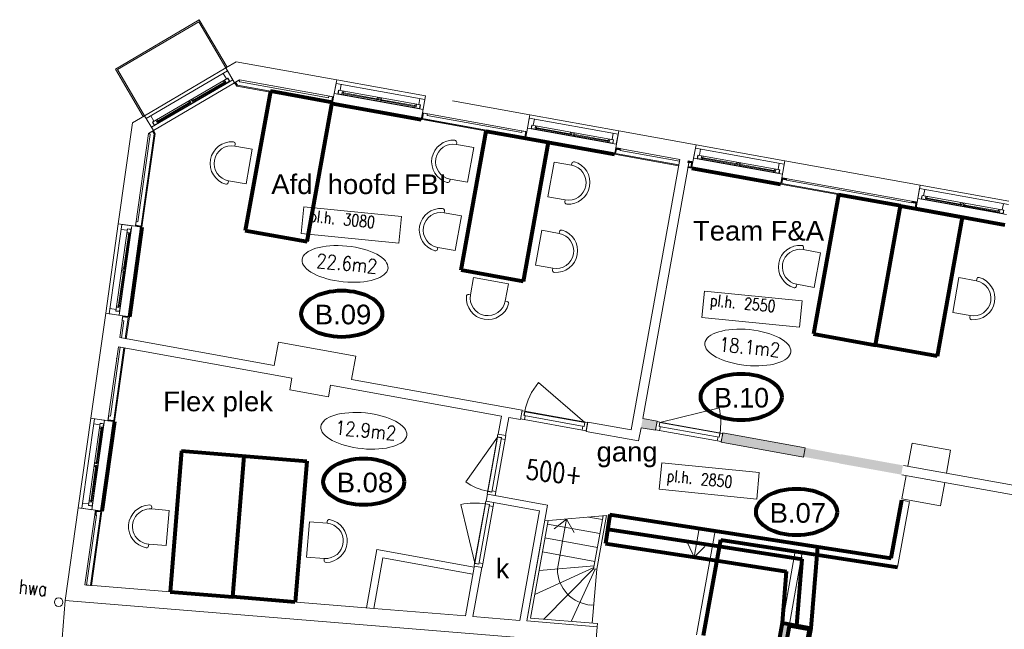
# Model space of a CAD drawing. Header units: millimetres. Extents: x -34570 to 24172, y 36800 to 73669.
# Tile 10 of 91: x -32715 to -20176, y 65908 to 73669. Entities that reach past the tile are written whole.
import ezdxf

# ---------------------------------------------------------------- set-up
doc = ezdxf.new("R2010")
doc.units = ezdxf.units.MM
for name, color, linetype, lineweight in [('Algemeen', 253, 'Continuous', 9), ('Algemeen01', 253, 'Continuous', 80), ('B21-BUITENWANDEN_1', 253, 'Continuous', 9), ('B22-BINNENWANDEN_1', 253, 'Continuous', 9), ('B24-TRAPPEN-HELLINGEN', 253, 'Continuous', 9), ('B31-WANDOPENING-BUITEN', 253, 'Continuous', 9), ('B32-WANDOPENINGEN-BINNEN_1', 253, 'Continuous', 9), ('D24-TRAPPEN-HELLINGEN', 253, 'Continuous', 9), ('HOOGTEN', 253, 'Continuous', 9), ('Standard', 253, 'Continuous', 9), ('XR$4$Algemeen', 253, 'Continuous', 9), ('XR$4$Algemeen01', 253, 'Continuous', 80), ('XR$4$B22-BINNENWANDEN', 253, 'Continuous', 9), ('XR$4$STANDARD', 253, 'Continuous', 9)]:
    doc.layers.add(name, color=color, linetype=linetype, lineweight=lineweight)
doc.layers.add('XR$4$Filling', color=253, linetype='Continuous')
doc.styles.add('ARIAL', font='arial.ttf')
doc.styles.add('TXT', font='txt.shx')

msp = doc.modelspace()

# ---------------------------------------------------------------- hatches: boundary and pattern name
at = {"layer": 'Standard'}
for points in [[(-29978.51487, 72866.41432), (-29948.37274, 72823.00573), (-29941.05846, 72834.38815), (-29967.71186, 72872.77253)], [(-29948.37274, 72823.00573), (-28744.55709, 72605.87144), (-28742.33825, 72618.17294), (-29941.05846, 72834.38815)], [(-28732.2556, 72603.6526), (-28717.25623, 72686.8107), (-28729.55772, 72689.02954), (-28744.55709, 72605.87144)], [(-27585.51883, 72482.67729), (-27600.51819, 72399.51919), (-27588.2167, 72397.30035), (-27573.21733, 72480.45844)], [(-27588.2167, 72397.30035), (-26271.88798, 72159.87188), (-26269.66914, 72172.17338), (-27585.99786, 72409.60184)], [(-30989.66864, 72220.86696), (-31012.68974, 72257.74172), (-31023.29303, 72251.12203), (-31002.6813, 72218.10655)], [(-26269.66914, 72172.17338), (-26256.88861, 72243.02998), (-26269.19011, 72245.24882), (-26281.97063, 72174.39222)], [(-31157.93801, 71027.0858), (-30989.66864, 72220.86696), (-31002.6813, 72218.10655), (-31170.31566, 71028.83049)], [(-25125.15121, 72038.89657), (-25137.93174, 71968.03997), (-25125.63024, 71965.82112), (-25112.84972, 72036.67773)], [(-25112.84972, 72036.67773), (-25116.75488, 72015.0271), (-25067.5489, 72006.15173), (-25063.64374, 72027.80236)], [(-25140.15058, 71955.73847), (-24323.33141, 71808.4074), (-24321.11257, 71820.70889), (-25137.93174, 71968.03997)], [(-24157.23838, 71841.95747), (-24153.33322, 71863.6081), (-24202.5392, 71872.48346), (-24206.44436, 71850.83283)], [(-24153.81226, 71790.53265), (-24141.03173, 71861.38925), (-24153.33322, 71863.6081), (-24166.11375, 71792.75149)], [(-24205.23707, 71787.10652), (-24156.0311, 71778.23116), (-24153.81226, 71790.53265), (-24203.01823, 71799.40802)], [(-23009.29427, 71657.25583), (-23022.0748, 71586.39923), (-23009.7733, 71584.18039), (-22996.99278, 71655.03699)], [(-22996.99278, 71655.03699), (-23000.89794, 71633.38636), (-22951.69196, 71624.511), (-22947.7868, 71646.16162)], [(-23024.29364, 71574.09774), (-21302.0846, 71263.45995), (-21299.86576, 71275.76144), (-23022.0748, 71586.39923)], [(-21303.29189, 71327.18625), (-21299.38673, 71348.83688), (-21348.5927, 71357.71225), (-21352.49786, 71336.06162)], [(-21299.86576, 71275.76144), (-21287.08523, 71346.61804), (-21299.38673, 71348.83688), (-21312.16725, 71277.98028)], [(-31241.61088, 71038.87991), (-31170.31566, 71028.83049), (-31168.57097, 71041.20813), (-31239.86619, 71051.25755)], [(-31330.82716, 69890.0873), (-31402.12238, 69900.13671), (-31403.86707, 69887.75907), (-31332.57185, 69877.70966)], [(-31358.15198, 69606.67485), (-31318.44951, 69888.34261), (-31330.82716, 69890.0873), (-31370.46256, 69608.89533)], [(-31387.22395, 69489.9822), (-31519.2537, 68553.30181), (-31506.87605, 68551.55712), (-31374.91337, 69487.76172)], [(-24802.63794, 68475.05241), (-24617.62348, 68441.68103), (-24616.28643, 68449.09374), (-24596.3226, 68559.77537), (-24781.33706, 68593.14675)], [(-31590.54892, 68563.35123), (-31519.2537, 68553.30181), (-31517.50901, 68565.67945), (-31588.80423, 68575.72887)], [(-23759.82104, 68408.89415), (-23761.15808, 68401.48144), (-23779.78487, 68298.21253), (-23781.12192, 68290.79982), (-22274.47642, 68022.18413), (-22254.51259, 68132.86576), (-22710.74967, 68219.67136)], [(-31800.77617, 66466.49304), (-31667.38755, 67412.81393), (-31679.7652, 67414.55862), (-31813.25615, 66467.51174)], [(-31731.02046, 67409.15974), (-31752.80511, 67412.23039), (-31759.78387, 67362.71982), (-31737.99922, 67359.64916)], [(-31679.7652, 67414.55862), (-31751.06042, 67424.60803), (-31752.80511, 67412.23039), (-31681.50989, 67402.18098)]]:
    msp.add_hatch(color=256, dxfattribs=at).paths.add_polyline_path(points)
at = {"layer": 'XR$4$Filling'}
for points in [[(-22104.3554, 68110.29498), (-22253.14216, 68137.13191), (-22255.27861, 68129.86338), (-22275.24244, 68019.18176), (-21487.94685, 67877.17591), (-21486.60981, 67884.58861), (-21466.64598, 67995.27024)], [(-22955.16219, 65741.58528), (-22913.52304, 65972.43714), (-23002.0938, 65988.41279), (-23044.77853, 65751.76409), (-22984.16305, 65746.81621)]]:
    msp.add_hatch(color=256, dxfattribs=at).paths.add_polyline_path(points)

# ---------------------------------------------------------------- linework, layer by layer
at = {"layer": 'Algemeen01'}
for p, q in [((-29522.47283, 72758.88715), (-29841.986, 70987.47208)), ((-28735.17725, 72616.88129), (-29522.47283, 72758.88715)), ((-29054.69041, 70845.46623), (-28735.17725, 72616.88129)), ((-28732.2556, 72603.6526), (-27600.51819, 72399.51919)), ((-27092.57133, 70478.85374), (-26773.05816, 72250.26881)), ((-26773.05816, 72250.26881), (-25985.76258, 72108.26296)), ((-25985.76258, 72108.26296), (-26305.27574, 70336.84789)), ((-26271.88798, 72159.87188), (-25140.15058, 71955.73847)), ((-24156.0311, 71778.23116), (-23024.29364, 71574.09774)), ((-22285.53544, 71440.84666), (-22605.04861, 69669.43159)), ((-21498.23985, 71298.8408), (-22285.53544, 71440.84666)), ((-21817.75302, 69527.42574), (-21498.23985, 71298.8408)), ((-21817.75302, 69527.42574), (-21498.23985, 71298.8408)), ((-21498.23985, 71298.8408), (-20710.94427, 71156.83495)), ((-21302.0846, 71263.45995), (-20170.32067, 71059.32175)), ((-20710.94427, 71156.83495), (-21030.45744, 69385.41989)), ((-31157.93801, 71027.0858), (-31318.44951, 69888.34261)), ((-29841.986, 70987.47208), (-29054.69041, 70845.46623)), ((-26305.27574, 70336.84789), (-27092.57133, 70478.85374)), ((-22605.04861, 69669.43159), (-21817.75302, 69527.42574)), ((-21030.45744, 69385.41989), (-21817.75302, 69527.42574)), ((-31506.87605, 68551.55712), (-31667.38755, 67412.81393)), ((-30653.22773, 68178.80846), (-30799.6699, 66384.77538)), ((-30653.22773, 68178.80846), (-29058.53166, 68048.63763)), ((-30002.32187, 66319.68996), (-29855.87969, 68113.72304)), ((-30002.32187, 66319.68996), (-29855.87969, 68113.72304)), ((-29058.53166, 68048.63763), (-29204.97383, 66254.60455)), ((-30799.6699, 66384.77538), (-30002.32187, 66319.68996)), ((-29204.97383, 66254.60455), (-30002.32187, 66319.68996))]:
    msp.add_line(p, q, dxfattribs=at)
for centre in [(-28613.27877, 69925.1465), (-23526.78572, 68865.33854), (-28334.30124, 67786.45757)]:
    msp.add_ellipse(centre, major_axis=(515.64183, 0), ratio=0.5737673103, dxfattribs=at)
at = {"layer": 'B21-BUITENWANDEN_1'}
for p, q in [((-31496.57498, 73040.46457), (-30427.92762, 73669.42627)), ((-31469.19419, 73033.37287), (-30435.01932, 73642.04548)), ((-30090.10485, 73056.01305), (-30435.01932, 73642.04548)), ((-30072.8686, 73066.15759), (-30427.92762, 73669.42627)), ((-30090.10485, 73056.01305), (-29957.49103, 73134.06406)), ((-29957.49103, 73134.06406), (-28678.20462, 72903.31698)), ((-31141.51596, 72437.1959), (-31496.57498, 73040.46457)), ((-31124.27971, 72447.34044), (-31469.19419, 73033.37287)), ((-29978.51487, 72866.41432), (-30090.10485, 73056.01305)), ((-29978.51487, 72866.41432), (-29916.23127, 72903.07188)), ((-29916.23127, 72903.07188), (-28717.25623, 72686.8107)), ((-28678.27354, 72903.3294), (-28717.25623, 72686.8107)), ((-28678.20462, 72903.31698), (-28717.25623, 72686.8107)), ((-28678.20462, 72903.31698), (-28717.25623, 72686.8107)), ((-27546.46722, 72699.18357), (-27585.51883, 72482.67729)), ((-27546.46722, 72699.18357), (-27585.51883, 72482.67729)), ((-27546.47121, 72699.55622), (-27585.51879, 72482.67718)), ((-27201.95643, 72637.04357), (-26217.83701, 72459.53627)), ((-27585.51883, 72482.67729), (-26256.88861, 72243.02998)), ((-31459.45741, 71069.58645), (-31278.00963, 72356.86137)), ((-31278.00963, 72356.86137), (-31124.27971, 72447.34044)), ((-31012.68974, 72257.74172), (-31124.27971, 72447.34044)), ((-26217.90592, 72459.54869), (-26256.88861, 72243.02998)), ((-26217.83701, 72459.53627), (-26256.88861, 72243.02998)), ((-26217.83701, 72459.53627), (-26256.88861, 72243.02998)), ((-31074.97333, 72221.08417), (-31012.68974, 72257.74172)), ((-25086.0996, 72255.40285), (-25125.15121, 72038.89657)), ((-25086.0996, 72255.40285), (-25125.15121, 72038.89657)), ((-25086.1036, 72255.77551), (-25125.15115, 72038.89656)), ((-25086.16846, 72255.41527), (-24101.98012, 72077.89554)), ((-31241.61088, 71038.87991), (-31074.97333, 72221.08417)), ((-25125.15121, 72038.89657), (-24308.33204, 71891.5655)), ((-24102.04905, 72077.90787), (-24141.03175, 71861.38917)), ((-24101.98014, 72077.89545), (-24141.03175, 71861.38917)), ((-24101.98014, 72077.89545), (-24141.03175, 71861.38917)), ((-24101.98012, 72077.89554), (-24141.03173, 71861.38925)), ((-24190.2377, 71870.26462), (-24141.03173, 71861.38925)), ((-22970.24273, 71873.76204), (-23009.29434, 71657.25576)), ((-22970.24273, 71873.76204), (-23009.29434, 71657.25576)), ((-22970.24272, 71873.76213), (-23009.29433, 71657.25584)), ((-22970.24673, 71874.13469), (-23009.22943, 71657.61599)), ((-22970.31157, 71873.77455), (-21248.03363, 71563.12433)), ((-23009.29433, 71657.25584), (-21287.08523, 71346.61804)), ((-21248.10256, 71563.13666), (-21287.08525, 71346.61796)), ((-21248.03364, 71563.12424), (-21287.08525, 71346.61796)), ((-21248.03364, 71563.12424), (-21287.08525, 71346.61796)), ((-21248.03363, 71563.12433), (-21287.08523, 71346.61804)), ((-21248.03363, 71563.12433), (-21287.08523, 71346.61804)), ((-31459.45741, 71069.58645), (-31241.61088, 71038.87991)), ((-31808.39545, 68594.05777), (-31619.96891, 69930.84326)), ((-31619.96891, 69930.84326), (-31402.12238, 69900.13671)), ((-31441.37149, 69621.6853), (-31402.12238, 69900.13671)), ((-31590.54892, 68563.35123), (-31458.13289, 69502.77217)), ((-31808.39545, 68594.05777), (-31590.54892, 68563.35123)), ((-32135.54767, 66273.08783), (-31968.90695, 67455.31458)), ((-31968.90695, 67455.31458), (-31751.06042, 67424.60803)), ((-31885.1408, 66473.3795), (-31751.06042, 67424.60803)), ((-28205.20431, 66172.99601), (-31885.1408, 66473.3795)), ((-32222.24581, 65175.59066), (-32135.54767, 66273.08783)), ((-32135.54767, 66273.08783), (-25378.02946, 65721.48948)), ((-25378.02946, 65721.48948), (-32135.54767, 66273.08783)), ((-27038.58147, 66077.76767), (-28205.20431, 66172.99601)), ((-26347.78518, 66021.37979), (-26943.51387, 66070.00755)), ((-25360.64084, 65940.80181), (-26257.65981, 66014.0231))]:
    msp.add_line(p, q, dxfattribs=at)
at = {"layer": 'B22-BINNENWANDEN_1'}
for p, q in [((-24308.33204, 71891.5655), (-24929.60764, 68447.14731)), ((-24190.2377, 71870.26462), (-24781.33706, 68593.14675)), ((-31441.37149, 69621.6853), (-29473.13253, 69266.67067)), ((-31458.13289, 69502.77217), (-29248.40353, 69104.1995)), ((-29473.13253, 69266.67067), (-29419.88033, 69561.90651)), ((-29419.88033, 69561.90652), (-28435.76085, 69384.3992)), ((-31484.75898, 69355.15425), (-31479.08463, 69354.13075)), ((-28489.01305, 69089.16336), (-28435.76085, 69384.3992)), ((-29275.02963, 68956.58158), (-29248.40353, 69104.1995)), ((-28782.96989, 68867.82792), (-28756.34379, 69015.44585)), ((-28756.34379, 69015.44585), (-26579.6899, 68622.83906)), ((-28489.01305, 69089.16336), (-26317.21611, 68697.43263)), ((-29275.02963, 68956.58158), (-28782.96989, 68867.82792)), ((-26621.0491, 68393.53922), (-26579.6899, 68622.83906)), ((-26527.49412, 68376.66455), (-26486.13491, 68605.96439)), ((-26486.13491, 68605.96439), (-26338.51699, 68579.33829)), ((-26338.51699, 68579.33829), (-26317.21611, 68697.43263)), ((-24781.33706, 68593.14675), (-24596.3226, 68559.77537)), ((-25502.01543, 68428.45707), (-25480.71455, 68546.55141)), ((-25480.71455, 68546.55141), (-24929.60764, 68447.14731)), ((-24802.63794, 68475.05241), (-24832.81418, 68307.7521)), ((-24802.63794, 68475.05241), (-24617.62348, 68441.68103)), ((-24617.62348, 68441.68103), (-24596.3226, 68559.77537)), ((-26621.0491, 68393.53922), (-26527.49412, 68376.66455)), ((-25502.01543, 68428.45707), (-24832.81418, 68307.7521)), ((-23781.12192, 68290.79982), (-23759.82104, 68408.89415)), ((-23759.82104, 68408.89415), (-22710.74967, 68219.67136)), ((-23781.12192, 68290.79982), (-22732.05055, 68101.57702)), ((-22732.05055, 68101.57701), (-22710.74967, 68219.67135)), ((-22732.05055, 68101.57701), (-22710.74967, 68219.67135)), ((-21404.71008, 67984.09876), (-21351.45789, 68279.33461)), ((-21351.45789, 68279.33461), (-20859.39815, 68190.58095)), ((-20912.65034, 67895.3451), (-20859.39815, 68190.58095)), ((-21459.99745, 67994.07104), (-19422.88823, 67626.63416)), ((-21481.29832, 67875.9767), (-19447.01739, 67509.04997)), ((-21479.26315, 67570.76858), (-21426.01096, 67866.00442)), ((-20987.20341, 67482.01492), (-20933.95122, 67777.25077)), ((-26758.97228, 67628.87838), (-26774.94794, 67540.30763)), ((-26758.97228, 67628.87838), (-25991.35909, 67490.42268)), ((-26774.94794, 67540.30763), (-26095.9055, 67417.82758)), ((-26257.65981, 66014.0231), (-25991.35909, 67490.42268)), ((-21479.26315, 67570.76858), (-20987.20341, 67482.01492)), ((-26347.78518, 66021.37979), (-26095.9055, 67417.82758)), ((-28300.33665, 66180.76141), (-28166.31623, 66923.78491)), ((-26926.32568, 66700.1257), (-28166.31623, 66923.78491)), ((-28205.20431, 66172.99601), (-28088.97804, 66817.36684)), ((-26942.47885, 66610.57082), (-28088.97804, 66817.36684)), ((-26926.32568, 66700.1257), (-26924.24706, 66711.6498)), ((-26924.24706, 66711.6498), (-26830.81934, 66694.79808)), ((-27038.58147, 66077.76767), (-26926.32568, 66700.1257)), ((-26943.60197, 66069.51915), (-26830.81934, 66694.79808)), ((-25360.64084, 65940.80181), (-25407.27394, 65352.64602))]:
    msp.add_line(p, q, dxfattribs=at)
at = {"layer": 'B24-TRAPPEN-HELLINGEN'}
for p, q in [((-26027.80438, 67288.36608), (-25243.42828, 67355.51712)), ((-25469.47052, 67336.16547), (-25293.2959, 67304.38855)), ((-25994.44846, 67247.95202), (-25325.24722, 67127.24704)), ((-26026.39978, 67070.81051), (-25357.19853, 66950.10554)), ((-26058.3511, 66893.669), (-25389.14985, 66772.96403)), ((-26101.20287, 66656.09422), (-25399.33058, 66716.52096)), ((-26156.38455, 66350.16107), (-25402.8975, 66696.7456)), ((-26042.101, 66036.56064), (-25406.46442, 66676.97024)), ((-25691.62265, 66007.95202), (-25386.43656, 66675.33541)), ((-25366.4087, 66673.70059), (-25422.54486, 65985.98791)), ((-25406.46442, 66676.97024), (-25366.4087, 66673.70059)), ((-26210.47025, 66050.30418), (-25357.38657, 65980.66921))]:
    msp.add_line(p, q, dxfattribs=at)
at = {"layer": 'B31-WANDOPENING-BUITEN'}
for p, q in [((-30067.14001, 73017.31343), (-31102.97053, 72411.13474)), ((-30122.37668, 72984.98836), (-30081.97034, 72915.94252)), ((-30067.14001, 73017.31343), (-30001.47971, 72905.11394)), ((-30001.47971, 72905.11394), (-31037.16409, 72299.02078)), ((-30064.70888, 72926.04411), (-31021.85362, 72365.91315)), ((-30044.56954, 72885.69059), (-30996.53584, 72328.59011)), ((-30095.63518, 72881.87608), (-30518.10941, 72634.63981)), ((-30090.58438, 72873.24535), (-30513.05862, 72626.00908)), ((-30122.53477, 72892.2038), (-30111.17049, 72872.78466)), ((-30106.99946, 72901.29523), (-30090.58438, 72873.24535)), ((-30106.1197, 72864.15393), (-30099.80621, 72853.36552)), ((-30067.2981, 72924.52887), (-30044.56954, 72885.69059)), ((-30064.70888, 72926.04411), (-30039.45492, 72882.89046)), ((-28686.24727, 72859.04149), (-28709.2825, 72731.09861)), ((-27554.44495, 72655.26831), (-28686.24727, 72859.04149)), ((-27577.48018, 72527.32544), (-28709.2825, 72731.09861)), ((-28654.16652, 72771.97929), (-28663.02623, 72722.77049)), ((-28651.214, 72771.44771), (-28659.18773, 72727.15979)), ((-27622.85048, 72540.57444), (-28659.18773, 72727.15979)), ((-27611.92421, 72584.33077), (-28654.16652, 72771.97929)), ((-28620.30748, 72847.16948), (-28634.48301, 72768.43541)), ((-28605.9419, 72763.29678), (-28611.70071, 72731.31106)), ((-28147.66176, 72647.76406), (-28611.70071, 72731.31106)), ((-28145.88982, 72657.60582), (-28609.92877, 72741.15282)), ((-28593.98554, 72728.12157), (-28596.20047, 72715.81937)), ((-28588.22674, 72760.10729), (-28592.2136, 72737.96333)), ((-30539.68623, 72622.01283), (-30968.19876, 72371.24289)), ((-30534.63544, 72613.3821), (-30963.14797, 72362.61216)), ((-30566.58583, 72632.34055), (-30555.22155, 72612.92141)), ((-30551.05051, 72641.43198), (-30534.63544, 72613.3821)), ((-30550.17075, 72604.29068), (-30543.85727, 72593.50227)), ((-30529.47369, 72654.05896), (-30513.05862, 72626.00908)), ((-30513.93838, 72663.15038), (-30502.57409, 72643.73124)), ((-30497.5233, 72635.10051), (-30491.20981, 72624.3121)), ((-28165.37693, 72650.95355), (-28167.59185, 72638.65135)), ((-28159.61812, 72682.93927), (-28163.60499, 72660.79531)), ((-28141.90295, 72679.74978), (-28147.66176, 72647.76406)), ((-28124.18779, 72676.56028), (-28129.94659, 72644.57457)), ((-27665.90764, 72561.02756), (-28129.94659, 72644.57457)), ((-27664.1357, 72570.86932), (-28128.17465, 72654.41632)), ((-28112.23143, 72641.38507), (-28114.44635, 72629.08287)), ((-28106.47262, 72673.37079), (-28110.45949, 72651.22683)), ((-27617.43221, 72666.60873), (-27631.60773, 72587.87465)), ((-27554.44495, 72655.26831), (-27577.48018, 72527.32544)), ((-27683.62281, 72564.21706), (-27685.83773, 72551.91486)), ((-27677.864, 72596.20277), (-27681.85087, 72574.05882)), ((-27660.14884, 72593.01328), (-27665.90764, 72561.02756)), ((-27614.87674, 72584.86235), (-27622.85048, 72540.57444)), ((-27611.92421, 72584.33077), (-27620.78392, 72535.12197)), ((-31101.31487, 72408.64083), (-31035.65458, 72296.44134)), ((-31044.9985, 72445.06058), (-31004.59216, 72376.01474)), ((-31021.85362, 72365.91315), (-30996.59966, 72322.7595)), ((-31019.2644, 72367.42839), (-30996.53584, 72328.59011)), ((-30979.56305, 72390.66203), (-30963.14797, 72362.61216)), ((-30964.02773, 72399.75346), (-30952.66345, 72380.33432)), ((-30947.61266, 72371.70359), (-30941.29917, 72360.91517)), ((-26225.87965, 72415.26077), (-26248.91488, 72287.3179)), ((-25094.07733, 72211.48759), (-26225.87965, 72415.26077)), ((-26159.93987, 72403.38877), (-26174.11539, 72324.65469)), ((-25117.11256, 72083.54472), (-26248.91488, 72287.3179)), ((-26193.79891, 72328.19857), (-26202.65861, 72278.98978)), ((-26190.84638, 72327.66699), (-26198.82011, 72283.37907)), ((-25162.48286, 72096.79372), (-26198.82011, 72283.37907)), ((-25151.5566, 72140.55005), (-26193.79891, 72328.19857)), ((-26145.57429, 72319.51606), (-26151.3331, 72287.53035)), ((-25687.29414, 72203.98334), (-26151.3331, 72287.53035)), ((-25685.5222, 72213.8251), (-26149.56116, 72297.3721)), ((-26133.61793, 72284.34085), (-26135.83286, 72272.03865)), ((-26127.85912, 72316.32657), (-26131.84599, 72294.18261)), ((-25699.2505, 72239.15855), (-25703.23737, 72217.0146)), ((-25681.53534, 72235.96906), (-25687.29414, 72203.98334)), ((-25663.82017, 72232.77957), (-25669.57898, 72200.79385)), ((-25646.105, 72229.59007), (-25650.09187, 72207.44612)), ((-25705.00931, 72207.17284), (-25707.22424, 72194.87064)), ((-25205.54003, 72117.24685), (-25669.57898, 72200.79385)), ((-25203.76809, 72127.08861), (-25667.80704, 72210.63561)), ((-25651.86381, 72197.60436), (-25654.07874, 72185.30216)), ((-25223.25519, 72120.43634), (-25225.47012, 72108.13414)), ((-25217.49639, 72152.42206), (-25221.48325, 72130.2781)), ((-25199.78122, 72149.23256), (-25205.54003, 72117.24685)), ((-25157.06459, 72222.82801), (-25171.24012, 72144.09394)), ((-25154.50913, 72141.08164), (-25162.48286, 72096.79372)), ((-25151.5566, 72140.55005), (-25160.4163, 72091.34126)), ((-25094.07733, 72211.48759), (-25117.11256, 72083.54472)), ((-24110.02278, 72033.61996), (-24133.05801, 71905.67709)), ((-22978.22046, 71829.84678), (-24110.02278, 72033.61996)), ((-24044.083, 72021.74795), (-24058.25852, 71943.01388)), ((-23001.25569, 71701.90391), (-24133.05801, 71905.67709)), ((-24077.94204, 71946.55776), (-24086.80174, 71897.34896)), ((-24074.98951, 71946.02618), (-24082.96325, 71901.73826)), ((-23046.62599, 71715.15291), (-24082.96325, 71901.73826)), ((-23035.69973, 71758.90924), (-24077.94204, 71946.55776)), ((-24029.71742, 71937.87525), (-24035.47623, 71905.88953)), ((-23571.43728, 71822.34253), (-24035.47623, 71905.88953)), ((-23569.66534, 71832.18429), (-24033.70429, 71915.73129)), ((-24017.76106, 71902.70004), (-24019.97599, 71890.39784)), ((-24012.00225, 71934.68576), (-24015.98912, 71912.5418)), ((-23583.39364, 71857.51774), (-23587.3805, 71835.37378)), ((-23565.67847, 71854.32825), (-23571.43728, 71822.34253)), ((-23547.9633, 71851.13875), (-23553.72211, 71819.15304)), ((-23530.24813, 71847.94926), (-23534.235, 71825.8053)), ((-23589.15244, 71825.53202), (-23591.36737, 71813.22982)), ((-23089.68316, 71735.60603), (-23553.72211, 71819.15304)), ((-23087.91122, 71745.44779), (-23551.95017, 71828.9948)), ((-23536.00694, 71815.96354), (-23538.22187, 71803.66134)), ((-23107.39832, 71738.79553), (-23109.61325, 71726.49333)), ((-23101.63952, 71770.78124), (-23105.62638, 71748.63729)), ((-23083.92435, 71767.59175), (-23089.68316, 71735.60603)), ((-23041.20772, 71841.1872), (-23055.38325, 71762.45312)), ((-23038.65226, 71759.44082), (-23046.62599, 71715.15291)), ((-23035.69973, 71758.90924), (-23044.55943, 71709.70045)), ((-22978.22046, 71829.84678), (-23001.25569, 71701.90391)), ((-21256.07629, 71518.84874), (-21287.08523, 71346.61804)), ((-20124.27397, 71315.07556), (-21256.07629, 71518.84874)), ((-21190.1365, 71506.97674), (-21204.31203, 71428.24267)), ((-20147.3092, 71187.13269), (-21279.11152, 71390.90587)), ((-21223.99555, 71431.78655), (-21232.85525, 71382.57775)), ((-21221.04302, 71431.25497), (-21229.01675, 71386.96705)), ((-20192.6795, 71200.38169), (-21229.01675, 71386.96705)), ((-20181.75323, 71244.13803), (-21223.99555, 71431.78655)), ((-21175.77092, 71423.10404), (-21181.52973, 71391.11832)), ((-20717.49078, 71307.57132), (-21181.52973, 71391.11832)), ((-20715.71884, 71317.41308), (-21179.75779, 71400.96008)), ((-21163.81456, 71387.92883), (-21166.02949, 71375.62663)), ((-21158.05576, 71419.91454), (-21162.04262, 71397.77059)), ((-20735.20595, 71310.76081), (-20737.42087, 71298.45861)), ((-20729.44714, 71342.74653), (-20733.43401, 71320.60257)), ((-20711.73197, 71339.55704), (-20717.49078, 71307.57132)), ((-20694.01681, 71336.36754), (-20699.77561, 71304.38182)), ((-20235.73666, 71220.83482), (-20699.77561, 71304.38182)), ((-20233.96472, 71230.67658), (-20698.00367, 71314.22358)), ((-20682.06045, 71301.19233), (-20684.27537, 71288.89013)), ((-20676.30164, 71333.17805), (-20680.28851, 71311.03409)), ((-20253.45183, 71224.02431), (-20255.66675, 71211.72212)), ((-20247.69302, 71256.01003), (-20251.67989, 71233.86607)), ((-20229.97786, 71252.82054), (-20235.73666, 71220.83482)), ((-20187.26123, 71326.41599), (-20201.43675, 71247.68191)), ((-20184.70576, 71244.66961), (-20192.6795, 71200.38169)), ((-20181.75323, 71244.13803), (-20190.61294, 71194.92923)), ((-31414.89789, 71063.30557), (-31575.40939, 69924.56238)), ((-31341.82228, 71008.57025), (-31489.63244, 69959.9363)), ((-31286.1704, 71045.16079), (-31446.6819, 69906.4176)), ((-31297.68149, 70999.31873), (-31444.6542, 69956.62605)), ((-31423.83071, 70999.93204), (-31344.61379, 70988.76602)), ((-31414.89789, 71063.30557), (-31286.1704, 71045.16079)), ((-31342.24101, 71005.59961), (-31297.68149, 70999.31873)), ((-31341.82228, 71008.57025), (-31292.31171, 71001.59149)), ((-31326.38171, 70956.90944), (-31392.19142, 70490.02473)), ((-31316.4796, 70955.51369), (-31382.28931, 70488.62898)), ((-31351.17382, 70942.22608), (-31328.89406, 70939.08564)), ((-31348.66147, 70960.04989), (-31316.4796, 70955.51369)), ((-31318.99195, 70937.68988), (-31306.61431, 70935.94519)), ((-31394.70378, 70472.20093), (-31460.51349, 70005.31622)), ((-31384.80166, 70470.80518), (-31450.61138, 70003.92047)), ((-31416.98354, 70475.34137), (-31384.80166, 70470.80518)), ((-31414.47118, 70493.16518), (-31382.28931, 70488.62898)), ((-31411.95883, 70510.98898), (-31389.67907, 70507.84854)), ((-31379.77696, 70506.45279), (-31367.39931, 70504.7081)), ((-31419.49589, 70457.51756), (-31397.21613, 70454.37712)), ((-31387.31402, 70452.98137), (-31374.93637, 70451.23668)), ((-31566.05785, 69990.90655), (-31486.84093, 69979.74053)), ((-31482.79325, 70008.45666), (-31450.61138, 70003.92047)), ((-31480.2809, 70026.28047), (-31458.00114, 70023.14003)), ((-31448.09902, 70021.74427), (-31435.72138, 70019.99958)), ((-31575.40939, 69924.56238), (-31446.6819, 69906.4176)), ((-31489.63244, 69959.9363), (-31440.12186, 69952.95754)), ((-31489.21371, 69962.90693), (-31444.6542, 69956.62605)), ((-31763.83593, 68587.77689), (-31924.34743, 67449.0337)), ((-31763.83593, 68587.77689), (-31635.10844, 68569.63211)), ((-31690.76032, 68533.04157), (-31838.57048, 67484.40762)), ((-31635.10844, 68569.63211), (-31795.61994, 67430.88892)), ((-31646.61953, 68523.79005), (-31793.59224, 67481.09737)), ((-31772.76875, 68524.40336), (-31693.55183, 68513.23734)), ((-31675.31975, 68481.38076), (-31741.12946, 68014.49605)), ((-31665.41764, 68479.98501), (-31731.22735, 68013.1003)), ((-31700.11186, 68466.6974), (-31677.8321, 68463.55696)), ((-31697.59951, 68484.52121), (-31665.41764, 68479.98501)), ((-31691.17905, 68530.07093), (-31646.61953, 68523.79005)), ((-31690.76032, 68533.04157), (-31641.24975, 68526.06281)), ((-31667.92999, 68462.1612), (-31655.55235, 68460.41651)), ((-31743.64182, 67996.67225), (-31809.45153, 67529.78754)), ((-31733.7397, 67995.2765), (-31799.54942, 67528.39179)), ((-31768.43393, 67981.98888), (-31746.15417, 67978.84844)), ((-31765.92158, 67999.81269), (-31733.7397, 67995.2765)), ((-31763.40922, 68017.6365), (-31731.22735, 68013.1003)), ((-31760.89687, 68035.4603), (-31738.61711, 68032.31986)), ((-31736.25206, 67977.45269), (-31723.87441, 67975.708)), ((-31728.715, 68030.92411), (-31716.33735, 68029.17942)), ((-31914.99589, 67515.37787), (-31835.77897, 67504.21185)), ((-31838.57048, 67484.40762), (-31789.0599, 67477.42886)), ((-31838.15175, 67487.37825), (-31793.59224, 67481.09737)), ((-31831.73129, 67532.92798), (-31799.54942, 67528.39179)), ((-31829.21894, 67550.75179), (-31806.93918, 67547.61135)), ((-31797.03706, 67546.21559), (-31784.65942, 67544.4709)), ((-31924.34743, 67449.0337), (-31795.61994, 67430.88892))]:
    msp.add_line(p, q, dxfattribs=at)
at = {"layer": 'B32-WANDOPENINGEN-BINNEN_1'}
for p, q in [((-25519.34008, 68540.8495), (-26106.43243, 69048.29267)), ((-24562.12329, 68540.9379), (-23802.58636, 68728.91867)), ((-26338.51699, 68579.33829), (-26317.21611, 68697.43263)), ((-26282.14073, 68683.45215), (-26318.55315, 68690.01992)), ((-26293.87187, 68629.68059), (-26284.10897, 68683.80716)), ((-26291.90364, 68629.32558), (-26283.0168, 68678.59516)), ((-25526.25868, 68491.22489), (-26291.90363, 68629.32558)), ((-26286.00573, 68577.52062), (-26277.14184, 68626.66297)), ((-25519.34008, 68540.8495), (-26283.0168, 68678.59516)), ((-25482.0516, 68539.1387), (-26282.14073, 68683.45215)), ((-26337.17995, 68586.751), (-25500.67839, 68435.86978)), ((-25551.8526, 68445.10016), (-25542.98871, 68494.24251)), ((-25528.22692, 68491.5799), (-25519.34008, 68540.8495)), ((-25526.25868, 68491.22489), (-25516.49578, 68545.35145)), ((-25526.25868, 68491.22489), (-25516.49578, 68545.35145)), ((-25526.25868, 68491.22489), (-25516.49578, 68545.35145)), ((-25500.67839, 68435.86978), (-25482.0516, 68539.1387)), ((-24597.65964, 68552.36266), (-24616.28643, 68449.09374)), ((-24561.24722, 68545.79489), (-24597.65964, 68552.36266)), ((-24572.97836, 68492.02334), (-24563.21546, 68546.14991)), ((-24571.01012, 68491.66832), (-24562.12328, 68540.9379)), ((-23805.36517, 68353.56763), (-24571.01012, 68491.66833)), ((-24565.11222, 68439.86336), (-24556.24833, 68489.00572)), ((-23798.44656, 68403.19225), (-24562.12329, 68540.9379)), ((-23761.15808, 68401.48144), (-24561.24722, 68545.79489)), ((-26628.14939, 68354.17444), (-27035.47148, 67784.88654)), ((-26625.90606, 68394.41528), (-26763.82925, 67629.75444)), ((-26752.75953, 67663.32256), (-26628.14939, 68354.17444)), ((-26578.34726, 68348.23996), (-26703.48993, 67654.43572)), ((-26660.56034, 67611.12765), (-26522.63715, 68375.78849)), ((-26578.34726, 68348.23996), (-26632.47384, 68358.00286)), ((-26630.27948, 68342.36501), (-26630.19773, 68342.81822)), ((-26578.87979, 68345.2876), (-26628.14939, 68354.17444)), ((-26625.90606, 68394.41528), (-26522.63715, 68375.78849)), ((-24616.28643, 68449.09374), (-23779.78487, 68298.21253)), ((-23830.95909, 68307.44291), (-23822.0952, 68356.58525)), ((-23807.33341, 68353.92264), (-23798.44656, 68403.19225)), ((-23805.36517, 68353.56763), (-23795.60227, 68407.6942)), ((-23805.36517, 68353.56763), (-23795.60227, 68407.6942)), ((-23805.36517, 68353.56763), (-23795.60227, 68407.6942)), ((-23761.15808, 68401.48144), (-23779.78487, 68298.21253)), ((-26531.86753, 68324.61428), (-26581.00987, 68333.47816)), ((-22732.05055, 68101.57701), (-22710.74967, 68219.67135)), ((-22732.05055, 68101.57701), (-22710.74967, 68219.67135)), ((-26758.97228, 67628.87838), (-26774.94794, 67540.30763)), ((-26660.56034, 67611.12765), (-26763.82925, 67629.75444)), ((-26703.48993, 67654.43572), (-26757.61649, 67664.19862)), ((-26703.48993, 67654.43572), (-26757.61649, 67664.19862)), ((-26703.48993, 67654.43572), (-26757.61649, 67664.19862)), ((-26703.13491, 67656.40396), (-26752.40451, 67665.2908)), ((-26651.32996, 67662.30186), (-26700.4723, 67671.16575)), ((-26917.84131, 66748.09144), (-27096.12528, 67495.11141)), ((-26779.80491, 67541.18369), (-26922.6983, 66748.96751)), ((-26781.1607, 67505.86345), (-26917.84131, 66748.09144)), ((-26731.8911, 67496.97661), (-26868.57174, 66739.20461)), ((-26825.99715, 66693.92829), (-26676.53599, 67522.5569)), ((-26731.8911, 67496.97661), (-26786.01766, 67506.73951)), ((-26731.8911, 67496.97661), (-26786.01766, 67506.73951)), ((-26731.8911, 67496.97661), (-26786.01766, 67506.73951)), ((-26732.24611, 67495.00837), (-26781.51571, 67503.89521)), ((-26676.53599, 67522.5569), (-26779.80491, 67541.18369)), ((-26685.76637, 67471.38269), (-26734.90872, 67480.24657)), ((-21482.8133, 67551.08619), (-21394.24255, 67535.11053)), ((-26922.6983, 66748.96751), (-26929.26607, 66712.55509)), ((-26825.99715, 66693.92829), (-26929.26607, 66712.55509)), ((-26868.92675, 66737.23637), (-26923.05331, 66746.99927)), ((-26868.57173, 66739.20461), (-26917.84131, 66748.09144)), ((-26816.76677, 66745.10251), (-26865.90913, 66753.9664))]:
    msp.add_line(p, q, dxfattribs=at)
for centre, radius, start, end in [((-25519.34008, 68540.8495), 776, 139.162069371, 169.776522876), ((-24562.12328, 68540.9379), 776, 349.775400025, 13.901022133), ((-26628.14939, 68354.17444), 700, 234.416506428, 259.775398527), ((-26917.84131, 66748.09144), 768, 79.775400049, 103.423129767)]:
    msp.add_arc(centre, radius, start, end, dxfattribs=at)
at = {"layer": 'D24-TRAPPEN-HELLINGEN'}
for p, q in [((-25284.71124, 67351.98285), (-25406.46442, 66676.97024)), ((-25243.42828, 67355.51712), (-25366.4087, 66673.70059)), ((-25986.52143, 67291.90034), (-26210.47025, 66050.30418)), ((-26079.31401, 67002.79118), (-26257.65981, 66014.0231))]:
    msp.add_line(p, q, dxfattribs=at)
at = {"layer": 'Standard'}
for p, q in [((-31124.27971, 72447.34044), (-30090.10485, 73056.01305)), ((-29978.51487, 72866.41432), (-31012.68974, 72257.74172)), ((-29967.71186, 72872.77253), (-29978.51487, 72866.41432)), ((-29978.51487, 72866.41432), (-29948.37274, 72823.00573)), ((-29924.49982, 72898.20535), (-29967.71186, 72872.77253)), ((-29941.05846, 72834.38815), (-29967.71186, 72872.77253)), ((-29967.71186, 72872.77253), (-29941.05846, 72834.38815)), ((-29911.80131, 72879.91783), (-29924.49982, 72898.20535)), ((-28782.66886, 72676.25428), (-29911.80131, 72879.91783)), ((-28678.27354, 72903.3294), (-27546.47121, 72699.55622)), ((-29948.37274, 72823.00573), (-28744.55709, 72605.87144)), ((-28742.33825, 72618.17294), (-29941.05846, 72834.38815)), ((-29941.05846, 72834.38815), (-28791.54422, 72627.0483)), ((-28791.54422, 72627.0483), (-28742.33825, 72618.17294)), ((-28778.7637, 72697.9049), (-28782.66886, 72676.25428)), ((-28729.55772, 72689.02954), (-28778.7637, 72697.9049)), ((-28744.55709, 72605.87144), (-28732.2556, 72603.6526)), ((-28729.55772, 72689.02954), (-28742.33825, 72618.17294)), ((-28742.33825, 72618.17294), (-28729.55772, 72689.02954)), ((-28732.2556, 72603.6526), (-28717.25623, 72686.8107)), ((-28717.25623, 72686.8107), (-28729.55772, 72689.02954)), ((-27585.51883, 72482.67729), (-27600.51819, 72399.51919)), ((-27585.99786, 72409.60184), (-27573.21733, 72480.45844)), ((-27573.21733, 72480.45844), (-27585.99786, 72409.60184)), ((-27573.21733, 72480.45844), (-27585.51883, 72482.67729)), ((-27524.01136, 72471.58308), (-27573.21733, 72480.45844)), ((-27600.51819, 72399.51919), (-27588.2167, 72397.30035)), ((-27588.2167, 72397.30035), (-26271.88798, 72159.87188)), ((-26281.97063, 72174.39222), (-27585.99786, 72409.60184)), ((-27585.99786, 72409.60184), (-27536.79189, 72400.72648)), ((-27536.79189, 72400.72648), (-26281.97063, 72174.39222)), ((-27527.91652, 72449.93245), (-27524.01136, 72471.58308)), ((-26322.30124, 72232.47356), (-27527.91652, 72449.93245)), ((-25086.16846, 72255.41527), (-26217.83701, 72459.53627)), ((-31023.29303, 72251.12203), (-31065.70619, 72224.64329)), ((-31065.70619, 72224.64329), (-31054.73194, 72207.06494)), ((-31012.68974, 72257.74172), (-31023.29303, 72251.12203)), ((-31023.29303, 72251.12203), (-31002.6813, 72218.10655)), ((-31002.6813, 72218.10655), (-31023.29303, 72251.12203)), ((-30989.66864, 72220.86696), (-31012.68974, 72257.74172)), ((-26318.39608, 72254.12419), (-26322.30124, 72232.47356)), ((-26269.19011, 72245.24882), (-26318.39608, 72254.12419)), ((-26269.19011, 72245.24882), (-26281.97063, 72174.39222)), ((-26273.09527, 72223.59819), (-26269.19011, 72245.24882)), ((-26269.66914, 72172.17338), (-26256.88861, 72243.02998)), ((-26256.88861, 72243.02998), (-26269.19011, 72245.24882)), ((-31054.73194, 72207.06494), (-31211.10278, 71097.69747)), ((-31002.6813, 72218.10655), (-31168.57097, 71041.20813)), ((-31168.57097, 71041.20813), (-31002.6813, 72218.10655)), ((-31157.93801, 71027.0858), (-30989.66864, 72220.86696)), ((-27154.07602, 72082.00177), (-27149.95233, 72104.86397)), ((-26281.97063, 72174.39222), (-26273.09527, 72223.59819)), ((-26271.88798, 72159.87188), (-26269.66914, 72172.17338)), ((-29974.57209, 72061.05838), (-29970.44839, 72083.92058)), ((-29752.68948, 72021.03703), (-29974.57209, 72061.05838)), ((-29832.56777, 71578.18327), (-29752.68948, 72021.03703)), ((-26932.19341, 72041.98043), (-27154.07602, 72082.00177)), ((-27012.0717, 71599.12666), (-26932.19341, 72041.98043)), ((-25125.15121, 72038.89657), (-25137.93174, 71968.03997)), ((-25125.63024, 71965.82112), (-25112.84972, 72036.67773)), ((-25116.75488, 72015.0271), (-25125.63024, 71965.82112)), ((-25112.84972, 72036.67773), (-25125.15121, 72038.89657)), ((-25112.84972, 72036.67773), (-25116.75488, 72015.0271)), ((-25063.64374, 72027.80236), (-25112.84972, 72036.67773)), ((-25067.5489, 72006.15173), (-25063.64374, 72027.80236)), ((-24312.2372, 71869.91487), (-25067.5489, 72006.15173)), ((-22970.24673, 71874.13469), (-24101.98012, 72077.89554)), ((-25989.30508, 71414.6485), (-25909.42679, 71857.50226)), ((-25909.42679, 71857.50226), (-25687.54418, 71817.48092)), ((-25137.93174, 71968.03997), (-25140.15058, 71955.73847)), ((-25140.15058, 71955.73847), (-24323.33141, 71808.4074)), ((-24321.11257, 71820.70889), (-25125.63024, 71965.82112)), ((-25125.63024, 71965.82112), (-24321.11257, 71820.70889)), ((-24321.11257, 71820.70889), (-24312.2372, 71869.91487)), ((-24202.5392, 71872.48346), (-24206.44436, 71850.83283)), ((-24206.44436, 71850.83283), (-24194.14287, 71848.61399)), ((-24194.14287, 71848.61399), (-24203.01823, 71799.40802)), ((-24153.33322, 71863.6081), (-24202.5392, 71872.48346)), ((-24153.33322, 71863.6081), (-24166.11375, 71792.75149)), ((-24157.23838, 71841.95747), (-24153.33322, 71863.6081)), ((-24153.81226, 71790.53265), (-24141.03173, 71861.38925)), ((-24141.03173, 71861.38925), (-24153.33322, 71863.6081)), ((-25687.54418, 71817.48092), (-25683.42049, 71840.34312)), ((-24323.33141, 71808.4074), (-24321.11257, 71820.70889)), ((-24203.01823, 71799.40802), (-24205.23707, 71787.10652)), ((-24205.23707, 71787.10652), (-24156.0311, 71778.23116)), ((-24166.11375, 71792.75149), (-24203.01823, 71799.40802)), ((-24203.01823, 71799.40802), (-24166.11375, 71792.75149)), ((-24166.11375, 71792.75149), (-24157.23838, 71841.95747)), ((-24156.0311, 71778.23116), (-24153.81226, 71790.53265)), ((-30058.57407, 71595.34241), (-30054.45038, 71618.20461)), ((-30054.45038, 71618.20461), (-29832.56777, 71578.18327)), ((-27238.07801, 71616.28581), (-27233.95432, 71639.14801)), ((-27233.95432, 71639.14801), (-27012.0717, 71599.12666)), ((-23009.29427, 71657.25583), (-23022.0748, 71586.39923)), ((-23009.7733, 71584.18039), (-22996.99278, 71655.03699)), ((-23000.89794, 71633.38636), (-23009.7733, 71584.18039)), ((-22996.99278, 71655.03699), (-23009.29427, 71657.25583)), ((-22996.99278, 71655.03699), (-23000.89794, 71633.38636)), ((-22947.7868, 71646.16162), (-22996.99278, 71655.03699)), ((-22951.69196, 71624.511), (-22947.7868, 71646.16162)), ((-21352.49786, 71336.06162), (-22951.69196, 71624.511)), ((-23022.0748, 71586.39923), (-23024.29364, 71574.09774)), ((-23024.29364, 71574.09774), (-21302.0846, 71263.45995)), ((-21312.16725, 71277.98028), (-23009.7733, 71584.18039)), ((-23009.7733, 71584.18039), (-21312.16725, 71277.98028)), ((-20116.30024, 71359.36348), (-21248.03363, 71563.12433)), ((-25767.42247, 71374.62715), (-25989.30508, 71414.6485)), ((-25771.54617, 71351.76495), (-25767.42247, 71374.62715)), ((-21348.5927, 71357.71225), (-21352.49786, 71336.06162)), ((-21299.38673, 71348.83688), (-21348.5927, 71357.71225)), ((-21299.38673, 71348.83688), (-21312.16725, 71277.98028)), ((-21303.29189, 71327.18625), (-21299.38673, 71348.83688)), ((-21299.86576, 71275.76144), (-21287.08523, 71346.61804)), ((-21287.08523, 71346.61804), (-21299.38673, 71348.83688)), ((-29095.60084, 71285.41674), (-29129.2568, 70947.08661)), ((-27852.3647, 71161.74373), (-29095.60084, 71285.41674)), ((-27306.78774, 71235.35175), (-27310.91143, 71212.48955)), ((-21312.16725, 71277.98028), (-21303.29189, 71327.18625)), ((-21302.0846, 71263.45995), (-21299.86576, 71275.76144)), ((-31232.88743, 71100.76812), (-31239.86619, 71051.25755)), ((-31211.10278, 71097.69747), (-31232.88743, 71100.76812)), ((-27886.02066, 70823.4136), (-27852.3647, 71161.74373)), ((-27310.91143, 71212.48955), (-27089.02882, 71172.4682)), ((-27089.02882, 71172.4682), (-27168.90711, 70729.61443)), ((-31459.45741, 71069.58645), (-31619.96891, 69930.84326)), ((-31239.86619, 71051.25755), (-31241.61088, 71038.87991)), ((-31241.61088, 71038.87991), (-31170.31566, 71028.83049)), ((-31168.57097, 71041.20813), (-31239.86619, 71051.25755)), ((-31239.86619, 71051.25755), (-31218.08154, 71048.1869)), ((-31218.08154, 71048.1869), (-31168.57097, 71041.20813)), ((-31170.31566, 71028.83049), (-31157.93801, 71027.0858)), ((-26066.2622, 70987.99003), (-26146.14049, 70545.13627)), ((-25844.37959, 70947.96869), (-26066.2622, 70987.99003)), ((-25840.25589, 70970.83089), (-25844.37959, 70947.96869)), ((-29129.2568, 70947.08661), (-27886.02066, 70823.4136)), ((-27390.78972, 70769.63578), (-27394.91342, 70746.77358)), ((-27168.90711, 70729.61443), (-27390.78972, 70769.63578)), ((-22737.63469, 70743.01789), (-22733.511, 70765.88009)), ((-22515.75208, 70702.99654), (-22737.63469, 70743.01789)), ((-22595.63037, 70260.14278), (-22515.75208, 70702.99654)), ((-26146.14049, 70545.13627), (-25924.25788, 70505.11492)), ((-25924.25788, 70505.11492), (-25928.38157, 70482.25272)), ((-26934.09788, 70388.39634), (-26974.11922, 70166.51373)), ((-26491.24411, 70308.51805), (-26934.09788, 70388.39634)), ((-20832.90136, 69942.19633), (-20753.02307, 70385.0501)), ((-20753.02307, 70385.0501), (-20531.14046, 70345.02875)), ((-20531.14046, 70345.02875), (-20527.01676, 70367.89095)), ((-26531.26546, 70086.63544), (-26491.24411, 70308.51805)), ((-22821.63668, 70277.30192), (-22817.51299, 70300.16412)), ((-22817.51299, 70300.16412), (-22595.63037, 70260.14278)), ((-26974.11922, 70166.51373), (-26996.98142, 70170.63743)), ((-23993.83269, 70214.95713), (-24027.48865, 69876.627)), ((-22750.59655, 70091.28412), (-23993.83269, 70214.95713)), ((-26508.40326, 70082.51175), (-26531.26546, 70086.63544)), ((-22784.25251, 69752.95399), (-22750.59655, 70091.28412)), ((-31403.86707, 69887.75907), (-31410.84583, 69838.2485)), ((-31402.12238, 69900.13671), (-31403.86707, 69887.75907)), ((-31403.86707, 69887.75907), (-31332.57185, 69877.70966)), ((-31382.08242, 69884.68842), (-31403.86707, 69887.75907)), ((-31330.82716, 69890.0873), (-31402.12238, 69900.13671)), ((-31332.57185, 69877.70966), (-31382.08242, 69884.68842)), ((-31332.57185, 69877.70966), (-31370.46256, 69608.89533)), ((-31370.46256, 69608.89533), (-31332.57185, 69877.70966)), ((-31358.15198, 69606.67485), (-31318.44951, 69888.34261)), ((-31318.44951, 69888.34261), (-31330.82716, 69890.0873)), ((-24027.48865, 69876.627), (-22784.25251, 69752.95399)), ((-20611.01875, 69902.17498), (-20832.90136, 69942.19633)), ((-20615.14244, 69879.31278), (-20611.01875, 69902.17498)), ((-31389.06118, 69835.17784), (-31419.70487, 69617.77726)), ((-31410.84583, 69838.2485), (-31389.06118, 69835.17784)), ((-31419.70487, 69617.77726), (-31370.46256, 69608.89533)), ((-31370.46256, 69608.89533), (-31358.15198, 69606.67485)), ((-31436.46627, 69498.86412), (-31560.04082, 68622.16879)), ((-31387.22395, 69489.9822), (-31517.50901, 68565.67945)), ((-31517.50901, 68565.67945), (-31387.22395, 69489.9822)), ((-31506.87605, 68551.55712), (-31374.91337, 69487.76172)), ((-31387.22395, 69489.9822), (-31436.46627, 69498.86412)), ((-31374.91337, 69487.76172), (-31387.22395, 69489.9822)), ((-31968.90695, 67455.31458), (-31808.39545, 68594.05777)), ((-31581.82547, 68625.23944), (-31588.80423, 68575.72887)), ((-31560.04082, 68622.16879), (-31581.82547, 68625.23944)), ((-31588.80423, 68575.72887), (-31590.54892, 68563.35123)), ((-31590.54892, 68563.35123), (-31519.2537, 68553.30181)), ((-31517.50901, 68565.67945), (-31588.80423, 68575.72887)), ((-31588.80423, 68575.72887), (-31567.01958, 68572.65822)), ((-31567.01958, 68572.65822), (-31517.50901, 68565.67945)), ((-31519.2537, 68553.30181), (-31506.87605, 68551.55712)), ((-31035.6139, 67440.4728), (-31033.72389, 67463.62691)), ((-31737.99922, 67359.64916), (-31863.17605, 66471.58657)), ((-31681.50989, 67402.18098), (-31813.25615, 66467.51174)), ((-31813.25615, 66467.51174), (-31681.50989, 67402.18098)), ((-31800.77617, 66466.49304), (-31667.38755, 67412.81393)), ((-31752.80511, 67412.23039), (-31759.78387, 67362.71982)), ((-31759.78387, 67362.71982), (-31737.99922, 67359.64916)), ((-31751.06042, 67424.60803), (-31752.80511, 67412.23039)), ((-31752.80511, 67412.23039), (-31681.50989, 67402.18098)), ((-31731.02046, 67409.15974), (-31752.80511, 67412.23039)), ((-31679.7652, 67414.55862), (-31751.06042, 67424.60803)), ((-31681.50989, 67402.18098), (-31731.02046, 67409.15974)), ((-31667.38755, 67412.81393), (-31679.7652, 67414.55862)), ((-30810.89821, 67422.12985), (-31035.6139, 67440.4728)), ((-30847.50876, 66973.62158), (-30810.89821, 67422.12985)), ((-29062.27264, 66827.89748), (-29025.66209, 67276.40575)), ((-29025.66209, 67276.40575), (-28800.94641, 67258.0628)), ((-28800.94641, 67258.0628), (-28799.0564, 67281.21691)), ((-25753.27275, 67311.86894), (-25906.45131, 67186.40847)), ((-25753.27275, 67311.86894), (-25867.93355, 66676.17723)), ((-25753.27275, 67311.86894), (-25653.58013, 67140.79766)), ((-31074.11445, 66968.81042), (-31072.22444, 66991.96453)), ((-31072.22444, 66991.96453), (-30847.50876, 66973.62158)), ((-28837.55695, 66809.55453), (-29062.27264, 66827.89748)), ((-28839.44696, 66786.40042), (-28837.55695, 66809.55453)), ((-31863.17605, 66471.58657), (-31813.25615, 66467.51174)), ((-31813.25615, 66467.51174), (-31800.77617, 66466.49304)), ((-25453.0444, 66217.85729), (-25403.94513, 66213.84945)), ((-25357.38657, 65980.66921), (-25360.64084, 65940.80181))]:
    msp.add_line(p, q, dxfattribs=at)
msp.add_circle((-32218.48688, 66254.4492), 55, dxfattribs=at)
for centre, radius, start, end in [((-30014.51123, 71839.6315), 275, 85.632877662, 253.917919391), ((-29995.51, 72088.44099), 25.46602, 349.775398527, 85.632877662), ((-27194.01517, 71860.57489), 275, 85.632877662, 253.917919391), ((-27175.01393, 72109.38438), 25.46602, 349.775398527, 85.632877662), ((-30014.51123, 71839.6315), 225, 79.775398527, 259.775398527), ((-27194.01517, 71860.57489), 225, 79.775398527, 259.775398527), ((-25727.48333, 71596.05403), 275, 265.632877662, 73.917919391), ((-25658.35888, 71835.82271), 25.46602, 73.917919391, 169.775398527), ((-25727.48333, 71596.05403), 225, 259.775398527, 79.775398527), ((-27263.13961, 71620.80621), 25.46602, 253.917919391, 349.775398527), ((-30083.63568, 71599.86282), 25.46602, 253.917919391, 349.775398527), ((-25746.48456, 71347.24455), 25.46602, 169.775398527, 265.632877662), ((-27350.85058, 70991.06266), 275, 85.632877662, 253.917919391), ((-27331.84934, 71239.87215), 25.46602, 349.775398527, 85.632877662), ((-27350.85058, 70991.06266), 225, 79.775398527, 259.775398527), ((-25884.31873, 70726.54181), 275, 265.632877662, 73.917919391), ((-25815.19429, 70966.31048), 25.46602, 73.917919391, 169.775398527), ((-25884.31873, 70726.54181), 225, 259.775398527, 79.775398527), ((-27419.97502, 70751.29398), 25.46602, 253.917919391, 349.775398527), ((-22777.57384, 70521.59101), 275, 85.632877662, 253.917919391), ((-22777.57384, 70521.59101), 225, 79.775398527, 259.775398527), ((-22758.57261, 70770.4005), 25.46602, 349.775398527, 85.632877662), ((-25903.31997, 70477.73232), 25.46602, 169.775398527, 265.632877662), ((-20571.0796, 70123.60187), 225, 259.775398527, 79.775398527), ((-20571.0796, 70123.60187), 275, 265.632877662, 73.917919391), ((-20501.95516, 70363.37054), 25.46602, 73.917919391, 169.775398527), ((-22846.69828, 70281.82233), 25.46602, 253.917919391, 349.775398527), ((-26752.69234, 70126.57459), 275, 175.632877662, 343.917919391), ((-27001.50183, 70145.57582), 25.46602, 79.775398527, 175.632877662), ((-26752.69234, 70126.57459), 225, 169.775398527, 349.775398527), ((-26512.92366, 70057.45014), 25.46602, 343.917919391, 79.775398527), ((-20590.08084, 69874.79238), 25.46602, 169.775398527, 265.632877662), ((-31053.91917, 67216.21867), 275, 91.190922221, 259.47596395), ((-31059.10549, 67465.69875), 25.46602, 355.333443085, 91.190922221), ((-31053.91917, 67216.21867), 225, 85.333443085, 265.333443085), ((-28819.25168, 67033.80867), 225, 265.333443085, 85.333443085), ((-28819.25168, 67033.80867), 275, 271.190922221, 79.47596395), ((-28773.6748, 67279.14508), 25.46602, 79.47596395, 175.333443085), ((-31099.49605, 66970.88225), 25.46602, 259.47596395, 355.333443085), ((-28814.06536, 66784.32859), 25.46602, 175.333443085, 271.190922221), ((-25406.46442, 66676.97024), 461.46982, 180.098459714, 266.460091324)]:
    msp.add_arc(centre, radius, start, end, dxfattribs=at)
for centre in [(-28571.47652, 70559.75023), (-23442.3464, 69495.58653), (-28331.99363, 68435.27198)]:
    msp.add_ellipse(centre, major_axis=(547.29874, -54.44347), ratio=0.4155532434, dxfattribs=at)
at = {"layer": 'XR$4$Algemeen01'}
for p, q in [((-21615.94379, 66812.99658), (-21482.8133, 67551.08619)), ((-25198.35772, 67367.6458), (-25254.96868, 67002.00226)), ((-25198.35772, 67367.6458), (-23857.70215, 67160.07806)), ((-25226.6632, 67184.82403), (-23890.55114, 66977.95974)), ((-23857.70215, 67160.07806), (-21615.94379, 66812.99658)), ((-23857.70215, 67160.07806), (-22551.72815, 66957.87991)), ((-25254.96868, 67002.00226), (-23923.40013, 66795.84142)), ((-24006.11581, 65830.23551), (-23786.49058, 67047.86124)), ((-23890.55114, 66977.95974), (-22750.11719, 66801.39142)), ((-23786.49058, 67047.86124), (-21534.84691, 66699.24926)), ((-22636.24961, 65922.42485), (-22551.72815, 66957.87991)), ((-23923.40013, 66795.84142), (-22948.50624, 66644.90294)), ((-22819.1717, 65955.41882), (-22750.11719, 66801.39142)), ((-23002.0938, 65988.41279), (-22948.50624, 66644.90294)), ((-23044.77853, 65751.76409), (-23002.0938, 65988.41279)), ((-23002.0938, 65988.41279), (-22636.24961, 65922.42485)), ((-22913.52304, 65972.43714), (-22955.16219, 65741.58528)), ((-22916.71818, 65954.72299), (-22657.15889, 65907.90583)), ((-22683.24424, 65763.28584), (-22653.96376, 65925.61998)), ((-22665.62234, 65759.57928), (-22636.24961, 65922.42485))]:
    msp.add_line(p, q, dxfattribs=at)
msp.add_ellipse((-22821.09675, 67401.04962), major_axis=(515.64183, 0), ratio=0.5737673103, dxfattribs=at)
at = {"layer": 'XR$4$B22-BINNENWANDEN'}
for p, q in [((-21534.84691, 66699.24926), (-21384.40135, 67533.33546)), ((-24096.24118, 65837.59221), (-23857.70215, 67160.07806)), ((-23002.0938, 65988.41279), (-22837.5009, 66900.93339)), ((-22913.52304, 65972.43714), (-22748.53311, 66887.1589))]:
    msp.add_line(p, q, dxfattribs=at)
at = {"layer": 'XR$4$STANDARD'}
for p, q in [((-24539.22054, 68028.65633), (-24572.8765, 67690.3262)), ((-23295.9844, 67904.98332), (-24539.22054, 68028.65633)), ((-23329.64037, 67566.65319), (-23295.9844, 67904.98332)), ((-24572.8765, 67690.3262), (-23329.64037, 67566.65319)), ((-24061.02054, 67191.55694), (-24127.18848, 66827.51439)), ((-24127.18848, 66827.51439), (-24207.58814, 67000.10357)), ((-24127.18848, 66827.51439), (-23991.19833, 66960.77281))]:
    msp.add_line(p, q, dxfattribs=at)

# ---------------------------------------------------------------- texts
at = {"layer": 'Algemeen', "char_height": 250, "attachment_point": 7, "style": 'ARIAL'}
for s, insert, width in [('\\W1.00;Afd.\\~hoofd\\~FBI', (-29510.82578, 71445.8325), 2358.2680689), ('\\W1.00;Team\\~F&A', (-24140.11627, 70853.60118), 1795.7834779), ('\\W1.00;B.09', (-28956.32838, 69787.45798), 845.7178332), ('\\W0.97;B.10', (-23869.83533, 68727.65001), 842.4724378), ('\\W1.00;Flex\\~plek', (-30887.11795, 68608.56342), 1529.5386905), ('\\W1.00;gang', (-25368.08671, 67968.99198), 908.9077696), ('\\W1.00;B.08', (-28677.35086, 67648.76905), 845.7178332), ('\\W0.98;k', (-26651.84626, 66555.97344), 297.7208976)]:
    msp.add_mtext(s, dxfattribs=dict(at, insert=insert, width=width))
at = {"layer": 'HOOGTEN', "insert": (-26277.92148, 67820.07641), "char_height": 250, "width": 775.4583333, "attachment_point": 7, "rotation": 354.319095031, "style": 'TXT'}
msp.add_mtext('\\W0.78;500+', dxfattribs=at)
at = {"layer": 'Standard', "attachment_point": 7, "rotation": 354.319095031, "style": 'TXT'}
for s, insert, char_height, width in [('\\W0.78;pl.h.\\~3080', (-29036.17736, 71048.00242), 150, 1131.275), ('\\W0.84;22.6m2', (-28943.82197, 70513.744), 180, 891.6), ('\\W0.78;pl.h.\\~2550', (-23934.40921, 69977.54281), 150, 1131.275), ('\\W0.84;18.1m2', (-23814.69185, 69449.5803), 180, 891.6), ('\\W0.84;12.9m2', (-28704.33908, 68389.26576), 180, 891.6), ('\\W0.78;hwa', (-32732.44659, 66363.61904), 180, 425.13)]:
    msp.add_mtext(s, dxfattribs=dict(at, insert=insert, char_height=char_height, width=width))
at = {"layer": 'XR$4$Algemeen', "char_height": 250, "style": 'ARIAL'}
for s, insert, width, attachment_point in [('\\W1.00;gang', (-25368.08671, 67968.99198), 908.9077696, 7), ('\\W1.00;B.07', (-23164.14636, 67388.36109), 845.7178332, 4)]:
    msp.add_mtext(s, dxfattribs=dict(at, insert=insert, width=width, attachment_point=attachment_point))
at = {"layer": 'XR$4$STANDARD', "insert": (-24464.94885, 67940.50531), "char_height": 150, "width": 1131.275, "attachment_point": 1, "rotation": 354.319095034, "style": 'TXT'}
msp.add_mtext('\\W0.78;pl.h.\\~2850', dxfattribs=at)

doc.saveas('drawing.dxf')
